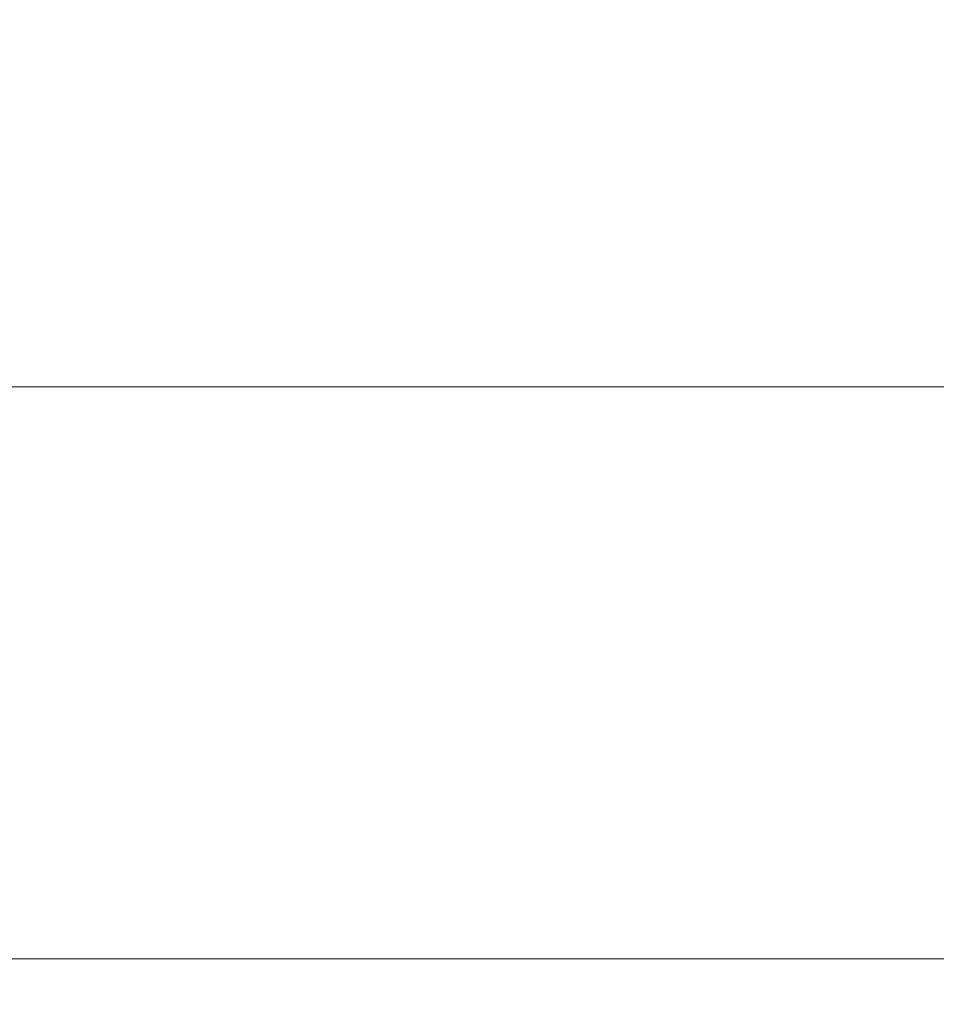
# Model space of a CAD drawing. Header units: metres. Extents: x -18.5 to 0.7, y -18.1 to 10.3.
# Tile 16 of 42: x -17.53 to -17.087, y 1.821 to 2.297. Entities that reach past the tile are written whole.
import ezdxf

# ---------------------------------------------------------------- set-up
doc = ezdxf.new("R2010")
doc.units = ezdxf.units.M
doc.layers.add('G-ANNO-TEXT', color=7, linetype='Continuous', lineweight=9)

msp = doc.modelspace()

# ---------------------------------------------------------------- linework, layer by layer
at = {"layer": 'G-ANNO-TEXT'}
for p, q in [((-17.8162, 2.11924), (-16.02053, 2.11924)), ((-17.67052, 1.84294), (-15.88677, 1.84294))]:
    msp.add_line(p, q, dxfattribs=at)

doc.saveas('drawing.dxf')
